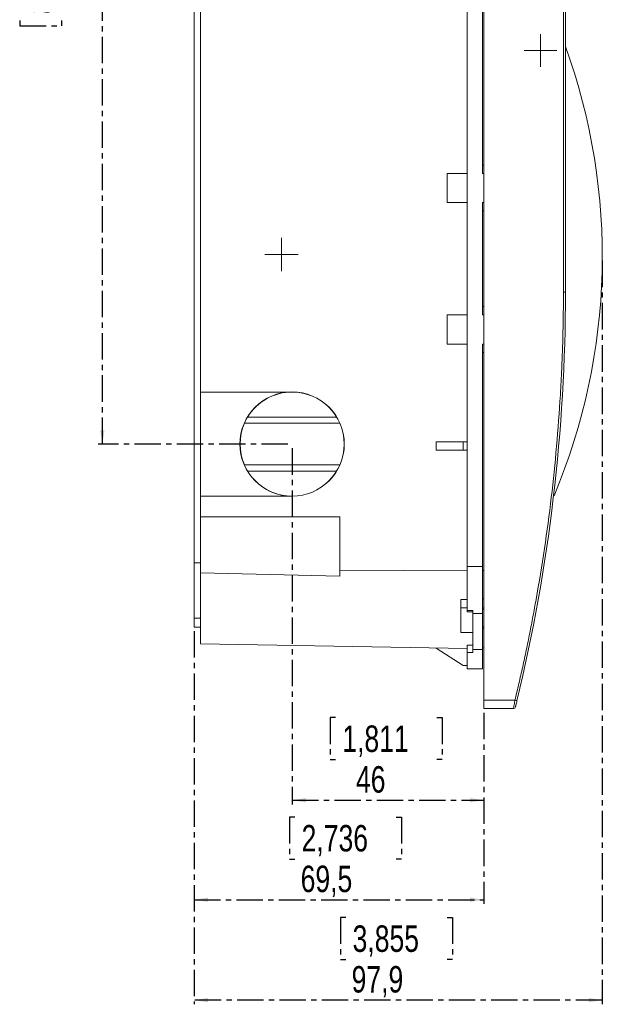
# Model space of a CAD drawing. Header units: millimetres. Extents: x 0 to 1189, y 0 to 841.
# Tile 4 of 7: x 643 to 782, y 321 to 557. Entities that reach past the tile are written whole.
import ezdxf

# ---------------------------------------------------------------- set-up
doc = ezdxf.new("R2010")
doc.units = ezdxf.units.MM
doc.linetypes.add('CENTER', pattern=[10.16, 6.35, -1.27, 1.27, -1.27])
doc.layers.add('CENTRO', color=7, linetype='CENTER')
doc.styles.add('SLDTEXTSTYLE3', font='TXT', dxfattribs={"width": 0.75})
doc.dimstyles.new('SLDDIMSTYLE0', dxfattribs={"dimtxt": 6.35, "dimasz": 3.302, "dimexe": 0, "dimexo": 0.0625, "dimgap": 1.5875, "dimtad": 1, "dimdec": 1, "dimrnd": 1e-09, "dimzin": 12, "dimdsep": 46, "dimtxsty": 'SLDTEXTSTYLE3', "dimsah": 1, "dimcen": 0.09, "dimadec": 0, "dimazin": 3, "dimtfac": 1, "dimtdec": 1, "dimtofl": 0, "dimtmove": 0, "dimatfit": 3, "dimfxl": 0, "dimfrac": 2, "dimtolj": 1, "dimtzin": 12, "dimarcsym": 0})

# ---------------------------------------------------------------- blocks, each defined once
blk = doc.blocks.new('_D_1')
at = {"layer": 'CENTRO'}
for p, q in [((706.92, 670.32), (661.41, 670.32)), ((662.41, 455.32), (662.41, 670.32)), ((642.57, 581.36), (642.57, 582.65)), ((642.57, 582.65), (652.66, 582.65)), ((652.66, 582.65), (652.66, 581.36)), ((642.57, 557.03), (642.57, 555.75)), ((642.57, 555.75), (652.66, 555.75)), ((652.66, 555.75), (652.66, 557.03)), ((706.92, 455.32), (661.41, 455.32))]:
    blk.add_line(p, q, dxfattribs=at)
for points in [[(662.41, 670.32), (661.91, 667.01), (662.92, 667.01)], [(662.41, 455.32), (662.92, 458.62), (661.91, 458.62)]]:
    blk.add_solid(points, dxfattribs=at)
at = {"layer": 'CENTRO', "char_height": 6.35, "attachment_point": 1, "rotation": 90, "style": 'SLDTEXTSTYLE3'}
for s, insert in [('8,465', (644.47, 558.64, 0.1)), ('215', (654.23, 559.58, 0.1))]:
    blk.add_mtext(s, dxfattribs=dict(at, insert=insert))
blk = doc.blocks.new('_D_2')
at = {"layer": 'CENTRO'}
for p, q in [((707.92, 454.32), (707.92, 368.81)), ((753.91, 390.82), (753.91, 368.81)), ((718.35, 389.65), (717.06, 389.65)), ((717.06, 389.65), (717.06, 379.56)), ((742.68, 389.65), (743.96, 389.65)), ((743.96, 389.65), (743.96, 379.56)), ((717.06, 379.56), (718.35, 379.56)), ((743.96, 379.56), (742.68, 379.56)), ((707.92, 369.81), (753.91, 369.81))]:
    blk.add_line(p, q, dxfattribs=at)
for points in [[(707.92, 369.81), (711.22, 369.3), (711.22, 370.32)], [(753.91, 369.81), (750.61, 370.32), (750.61, 369.3)]]:
    blk.add_solid(points, dxfattribs=at)
at = {"layer": 'CENTRO', "char_height": 6.35, "attachment_point": 1, "style": 'SLDTEXTSTYLE3'}
for s, insert in [('1,811', (719.96, 387.75, 0.1)), ('46', (723.24, 377.99, 0.1))]:
    blk.add_mtext(s, dxfattribs=dict(at, insert=insert))
blk = doc.blocks.new('_D_3')
at = {"layer": 'CENTRO'}
for p, q in [((684.41, 410.4), (684.41, 344.92)), ((753.91, 390.82), (753.91, 344.92)), ((708.59, 365.76), (707.3, 365.76)), ((707.3, 365.76), (707.3, 355.67)), ((732.91, 365.76), (734.2, 365.76)), ((734.2, 365.76), (734.2, 355.67)), ((707.3, 355.67), (708.59, 355.67)), ((734.2, 355.67), (732.91, 355.67)), ((684.41, 345.92), (753.91, 345.92))]:
    blk.add_line(p, q, dxfattribs=at)
for points in [[(684.41, 345.92), (687.72, 345.41), (687.72, 346.43)], [(753.91, 345.92), (750.61, 346.43), (750.61, 345.41)]]:
    blk.add_solid(points, dxfattribs=at)
at = {"layer": 'CENTRO', "char_height": 6.35, "attachment_point": 1, "style": 'SLDTEXTSTYLE3'}
for s, insert in [('2,736', (710.2, 363.86, -32.53)), ('69,5', (709.97, 354.1, -32.53))]:
    blk.add_mtext(s, dxfattribs=dict(at, insert=insert))
blk = doc.blocks.new('_D_4')
at = {"layer": 'CENTRO'}
for p, q in [((782.34, 499.37), (782.34, 320.81)), ((684.41, 410.4), (684.41, 320.81)), ((720.82, 341.65), (719.53, 341.65)), ((719.53, 341.65), (719.53, 331.56)), ((745.15, 341.65), (746.44, 341.65)), ((746.44, 341.65), (746.44, 331.56)), ((719.53, 331.56), (720.82, 331.56)), ((746.44, 331.56), (745.15, 331.56)), ((782.34, 321.81), (684.41, 321.81))]:
    blk.add_line(p, q, dxfattribs=at)
for points in [[(684.41, 321.81), (687.72, 321.3), (687.72, 322.32)], [(782.34, 321.81), (779.04, 322.32), (779.04, 321.3)]]:
    blk.add_solid(points, dxfattribs=at)
at = {"layer": 'CENTRO', "char_height": 6.35, "attachment_point": 1, "style": 'SLDTEXTSTYLE3'}
for s, insert in [('3,855', (722.43, 339.75, -32.53)), ('97,9', (722.2, 329.99, -32.53))]:
    blk.add_mtext(s, dxfattribs=dict(at, insert=insert))
blk = doc.blocks.new('SW_CENTERMARKSYMBOL_0')
at = {"color": 0, "linetype": 'Continuous', "lineweight": 0}
for p, q in [((0, 2.5), (0, 4)), ((0, 0), (0, 2.5)), ((-2.5, 0), (-4, 0)), ((0, 0), (-2.5, 0)), ((0, 0), (2.5, 0)), ((0, 0), (0, -2.5)), ((2.5, 0), (4, 0)), ((0, -2.5), (0, -4))]:
    blk.add_line(p, q, dxfattribs=at)
blk = doc.blocks.new('SW_CENTERMARKSYMBOL_1')
at = {"color": 0, "linetype": 'Continuous', "lineweight": 0}
for p, q in [((0, 2.5), (0, 3.95)), ((0, 0), (0, 2.5)), ((-2.5, 0), (-3.95, 0)), ((0, 0), (-2.5, 0)), ((0, 0), (2.5, 0)), ((0, 0), (0, -2.5)), ((2.5, 0), (3.95, 0)), ((0, -2.5), (0, -3.95))]:
    blk.add_line(p, q, dxfattribs=at)

msp = doc.modelspace()

# ---------------------------------------------------------------- linework, layer by layer
at = {"color": 7, "linetype": 'Continuous', "lineweight": 15}
for p, q in [((753.91, 733.82), (753.91, 393.82)), ((684.41, 426.77), (684.41, 698.86)), ((685.91, 657.82), (685.91, 467.82)), ((773.01, 491.82), (773.01, 635.82)), ((773.51, 491.82), (773.51, 635.82)), ((749.96, 608.82), (749.96, 516.82)), ((753.61, 520.32), (753.61, 605.32)), ((745.11, 520.32), (749.96, 520.32)), ((745.11, 513.32), (745.11, 520.32)), ((753.61, 522.32), (753.91, 522.32)), ((749.96, 516.82), (749.96, 482.82)), ((749.96, 513.32), (745.11, 513.32)), ((753.61, 486.32), (753.61, 513.32)), ((753.61, 511.32), (753.91, 511.32)), ((773.51, 491.82), (773.01, 491.82)), ((753.61, 488.32), (753.91, 488.32)), ((745.11, 486.32), (749.96, 486.32)), ((745.11, 479.32), (745.11, 486.32)), ((749.96, 482.82), (749.96, 425.94)), ((749.96, 479.32), (745.11, 479.32)), ((753.61, 425.94), (753.61, 479.32)), ((753.61, 477.32), (753.91, 477.32)), ((685.91, 467.82), (707.92, 467.82)), ((685.91, 467.82), (685.91, 442.82)), ((697.26, 461.82), (718.6, 461.82)), ((719.38, 460.32), (696.48, 460.32)), ((742.46, 453.82), (742.46, 455.82)), ((742.46, 455.82), (748.96, 455.82)), ((748.96, 453.82), (748.96, 455.82)), ((748.96, 455.82), (749.96, 455.82)), ((748.96, 453.82), (742.46, 453.82)), ((748.96, 453.82), (749.96, 453.82)), ((696.48, 450.32), (719.38, 450.32)), ((718.6, 448.82), (697.26, 448.82)), ((685.91, 442.82), (685.91, 437.82)), ((707.92, 442.82), (685.91, 442.82)), ((770.65, 442.91), (770.75, 442.91)), ((685.91, 437.82), (719.38, 437.82)), ((685.91, 437.82), (685.91, 424.43)), ((719.38, 437.82), (719.38, 425.07)), ((685.91, 426.77), (684.41, 426.77)), ((684.41, 413.54), (684.41, 426.77)), ((749.96, 415.4), (749.96, 425.94)), ((749.96, 425.94), (753.61, 425.94)), ((753.61, 425.94), (753.61, 414.62)), ((685.91, 424.43), (685.91, 413.54)), ((719.4, 423.59), (685.91, 424.43)), ((719.4, 423.59), (685.91, 424.43)), ((685.91, 424.43), (685.91, 424.43)), ((719.38, 425.07), (749.96, 424.85)), ((719.38, 425.07), (719.4, 423.59)), ((753.91, 424.95), (753.61, 424.95)), ((749.96, 418), (748.41, 418.02)), ((748.41, 418.02), (748.41, 416.04)), ((753.61, 418.16), (753.91, 418.16)), ((748.41, 416.04), (748.41, 410.06)), ((749.96, 415.4), (751.31, 415.4)), ((749.96, 415.06), (749.96, 415.4)), ((749.96, 415.06), (751.31, 415.06)), ((751.31, 415.4), (751.31, 414.62)), ((753.61, 414.62), (751.31, 414.62)), ((751.31, 414.62), (751.31, 406)), ((753.91, 416.04), (753.61, 416.04)), ((753.91, 415.69), (753.61, 415.69)), ((753.61, 414.62), (753.61, 406)), ((684.41, 413.54), (685.91, 413.54)), ((684.41, 411.4), (684.41, 413.54)), ((685.91, 411.4), (684.41, 411.4)), ((685.91, 413.54), (685.91, 411.4)), ((685.91, 411.4), (685.91, 407.32)), ((753.61, 411.44), (753.91, 411.44)), ((748.41, 410.06), (751.31, 410.06)), ((753.61, 411.09), (753.91, 411.09)), ((749.96, 406.2), (685.91, 407.32)), ((751.31, 407.03), (749.96, 407.03)), ((749.96, 405.27), (749.96, 407.03)), ((742.46, 406.33), (748.96, 402.12)), ((749.96, 401.32), (749.96, 405.27)), ((751.31, 405.27), (749.96, 405.27)), ((751.31, 406), (753.61, 406)), ((751.31, 406), (751.31, 405.27)), ((753.91, 406.42), (753.61, 406.42)), ((753.61, 406), (753.61, 401.32)), ((748.96, 402.12), (749.96, 402.12)), ((753.61, 401.32), (749.96, 401.32)), ((753.91, 393.82), (761.39, 393.82)), ((753.91, 393.82), (753.91, 391.82)), ((753.91, 391.82), (761.02, 391.82))]:
    msp.add_line(p, q, dxfattribs=at)
at = {"color": 8, "linetype": 'Continuous', "lineweight": 15}
for p, q in [((753.91, 520.32), (753.61, 520.32)), ((753.61, 513.32), (753.91, 513.32)), ((753.91, 486.32), (753.61, 486.32)), ((753.61, 479.32), (753.91, 479.32)), ((748.41, 416.04), (749.96, 416.04))]:
    msp.add_line(p, q, dxfattribs=at)
at = {"color": 7, "linetype": 'Continuous', "lineweight": 0}
msp.add_circle((707.92, 455.32), 12.52, dxfattribs=at)
at = {"color": 7, "linetype": 'Continuous', "lineweight": 15}
for centre, radius, start, end in [((634.09, 500.37), 148.25, 337.198, 19.8696), ((354.24, 491.82), 419.27, 346.4663, 360), ((707.94, 455.32), 12.5, 90.0015, 148.6736), ((707.92, 455.32), 12.5, 270.0068, 89.9932), ((707.94, 455.32), 12.5, 156.4253, 203.5747), ((707.94, 455.31), 12.5, 211.3264, 269.9985), ((761.02, 392.32), 0.5, 270, 346.2551)]:
    msp.add_arc(centre, radius, start, end, dxfattribs=at)
for points, knots in [([(761.39, 393.82), (761.54, 394.48), (761.86, 395.82), (762.33, 397.83), (762.79, 399.83), (763.24, 401.84), (763.67, 403.85), (764.1, 405.87), (764.52, 407.88), (764.93, 409.9), (765.32, 411.92), (765.71, 413.94), (766.09, 415.97), (767.07, 421.38), (768.52, 430.2), (770.16, 442.47), (771.43, 454.78), (772.14, 464.37), (772.51, 471.23), (772.7, 475.35), (772.84, 479.46), (772.94, 483.58), (773, 487.7), (773.01, 490.44), (773.01, 491.82)], [0, 0, 0, 0, 0.020821, 0.041638, 0.062454, 0.083269, 0.104082, 0.124894, 0.145707, 0.16652, 0.187334, 0.208149, 0.228967, 0.249786, 0.374891, 0.5, 0.625105, 0.750214, 0.79185, 0.833478, 0.875103, 0.916729, 0.95836, 1, 1, 1, 1]), ([(761.87, 393.7), (761.87, 393.7), (761.86, 393.7), (761.81, 393.71), (761.78, 393.72), (761.68, 393.75), (761.62, 393.76), (761.5, 393.79), (761.44, 393.8), (761.39, 393.82)], [0, 0, 0, 0, 0.25, 0.25, 0.5, 0.5, 0.75, 0.75, 1, 1, 1, 1]), ([(761.87, 393.7), (761.82, 393.5), (761.78, 393.31), (761.69, 392.95), (761.65, 392.78), (761.6, 392.58), (761.58, 392.51), (761.56, 392.4), (761.54, 392.35), (761.53, 392.28), (761.52, 392.25), (761.51, 392.21), (761.51, 392.2), (761.51, 392.2)], [0, 0, 0, 0, 0.25, 0.25, 0.5, 0.5, 0.625, 0.625, 0.75, 0.75, 0.875, 0.875, 1, 1, 1, 1]), ([(761.03, 391.86), (761.03, 391.86), (761.02, 391.82), (761.02, 391.82), (761.02, 391.82)], [0, 0, 0, 0, 0.011901, 1, 1, 1, 1])]:
    msp.add_open_spline(points, degree=3, knots=knots, dxfattribs=at)
at = {"color": 8, "linetype": 'Continuous', "lineweight": 15}
msp.add_open_spline([(761.39, 393.82), (761.34, 393.56), (761.24, 393.04), (761.12, 392.37), (761.05, 391.99), (761.03, 391.89), (761.03, 391.86)], degree=3, knots=[0, 0, 0, 0, 0.2863579, 0.5716993, 0.8571027, 1, 1, 1, 1], dxfattribs=at)

# ---------------------------------------------------------------- block references
at = {"color": 7, "linetype": 'Continuous', "lineweight": 0}
for name, p in [('SW_CENTERMARKSYMBOL_1', (767.51, 549.82)), ('SW_CENTERMARKSYMBOL_0', (705.41, 500.82))]:
    msp.add_blockref(name, p, dxfattribs=at)

# ---------------------------------------------------------------- dimensions: what is measured, and where the dimension line sits
at = {"layer": 'CENTRO'}
dim = msp.add_linear_dim(base=(662.41, 670.32), p1=(707.92, 455.32), p2=(707.92, 670.32), angle=90, dimstyle='SLDDIMSTYLE0', dxfattribs=at)
dim.commit()
dim.dimension.update_dxf_attribs({"geometry": '_D_1', "text_midpoint": (662.41, 569.2), "dimtype": 160})
for base, p1, p2, picture, middle in [((684.41, 321.81), (782.34, 500.37), (684.41, 411.4), '_D_4', (732.99, 321.81)), ((753.91, 369.81), (707.92, 455.32), (753.91, 391.82), '_D_2', (730.51, 369.81)), ((753.91, 345.92), (684.41, 411.4), (753.91, 391.82), '_D_3', (720.75, 345.92))]:
    dim = msp.add_linear_dim(base=base, p1=p1, p2=p2, dimstyle='SLDDIMSTYLE0', dxfattribs=at)
    dim.commit()
    dim.dimension.update_dxf_attribs({"geometry": picture, "text_midpoint": middle, "dimtype": 160})

doc.saveas('drawing.dxf')
